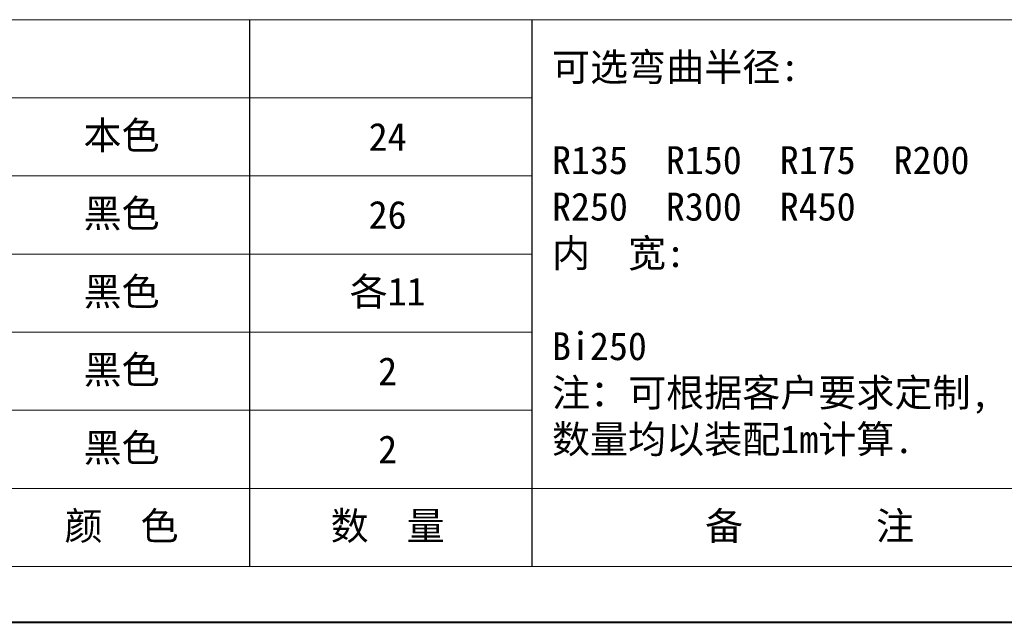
# Model space of a CAD drawing. Header units: millimetres. Extents: x -1214 to 867, y -361 to 1097.
# Tile 5 of 51: x -502 to -69, y -361 to -96. Entities that reach past the tile are written whole.
import ezdxf

# ---------------------------------------------------------------- set-up
doc = ezdxf.new("R2010")
doc.units = ezdxf.units.MM
doc.layers.add('标注线', color=7, linetype='Continuous', lineweight=15)
doc.styles.add('样式 6', font='仿宋_GB2312.ttf')

msp = doc.modelspace()

# ---------------------------------------------------------------- linework, layer by layer
at = {"color": 7, "lineweight": 15}
for p, q in [((-1091.6, -96.203), (-276.613, -96.203)), ((-1091.6, -130.573), (-276.613, -130.573)), ((-1091.6, -164.943), (-276.613, -164.943)), ((-1091.6, -199.313), (-276.613, -199.313)), ((-1091.6, -233.683), (-276.613, -233.683)), ((-1091.6, -268.053), (-276.613, -268.053)), ((-1091.6, -302.423), (-60.499, -302.423))]:
    msp.add_line(p, q, dxfattribs=at)
at = {"color": 7}
for p, q in [((-400.794, -336.793), (-400.794, -96.203)), ((-276.613, -336.793), (-276.613, -96.203))]:
    msp.add_line(p, q, dxfattribs=at)
at = {"color": 7, "lineweight": 13}
for p, q in [((-276.613, -96.203), (823.302, -96.203)), ((-1091.6, -336.793), (-60.499, -336.793))]:
    msp.add_line(p, q, dxfattribs=at)
at = {"color": 7, "lineweight": 40}
msp.add_line((-1214.35, -361.343), (847.852, -361.343), dxfattribs=at)

# ---------------------------------------------------------------- texts
at = {"layer": '标注线', "color": 7, "lineweight": 18, "char_height": 8.83801, "style": '样式 6'}
for s, insert, width, attachment_point in [('{\\H1.389x;可选弯曲半径:\\P\\PR135  R150  R175  R200\\PR250  R300  R450\\P内  宽:\\P\\PBi250\\P注：可根据客户要求定制,\\P数量均以装配1m计算.}', (-267.833, -199.638), 265.54838, 4), ('{\\H1.389x;本色}', (-457.231, -147.758), 58.92005, 5), ('{\\H1.389x;24}', (-340.148, -147.758), 58.92005, 5), ('{\\H1.389x;黑色}', (-457.231, -182.128), 58.92005, 5), ('{\\H1.389x;26}', (-340.148, -182.128), 58.92005, 5), ('{\\H1.389x;黑色}', (-457.231, -216.498), 58.92005, 5), ('{\\H1.389x;各11}', (-340.148, -216.498), 58.92005, 5), ('{\\H1.389x;黑色}', (-457.231, -250.868), 58.92005, 5), ('{\\H1.389x;2}', (-340.148, -250.868), 58.92005, 5), ('{\\H1.389x;黑色}', (-457.231, -285.238), 58.92005, 5), ('{\\H1.389x;2}', (-340.148, -285.238), 58.92005, 5), ('{\\H1.389x;颜  色}', (-457.231, -319.608), 58.92005, 5), ('{\\H1.389x;数  量}', (-340.148, -319.608), 58.92005, 5), ('{\\H1.389x;备       注}', (-154.496, -319.608), 129.13134, 5), ('{\\H1.389x;备       注}', (-154.496, -319.608), 129.13134, 5)]:
    msp.add_mtext(s, dxfattribs=dict(at, insert=insert, width=width, attachment_point=attachment_point))

doc.saveas('drawing.dxf')
